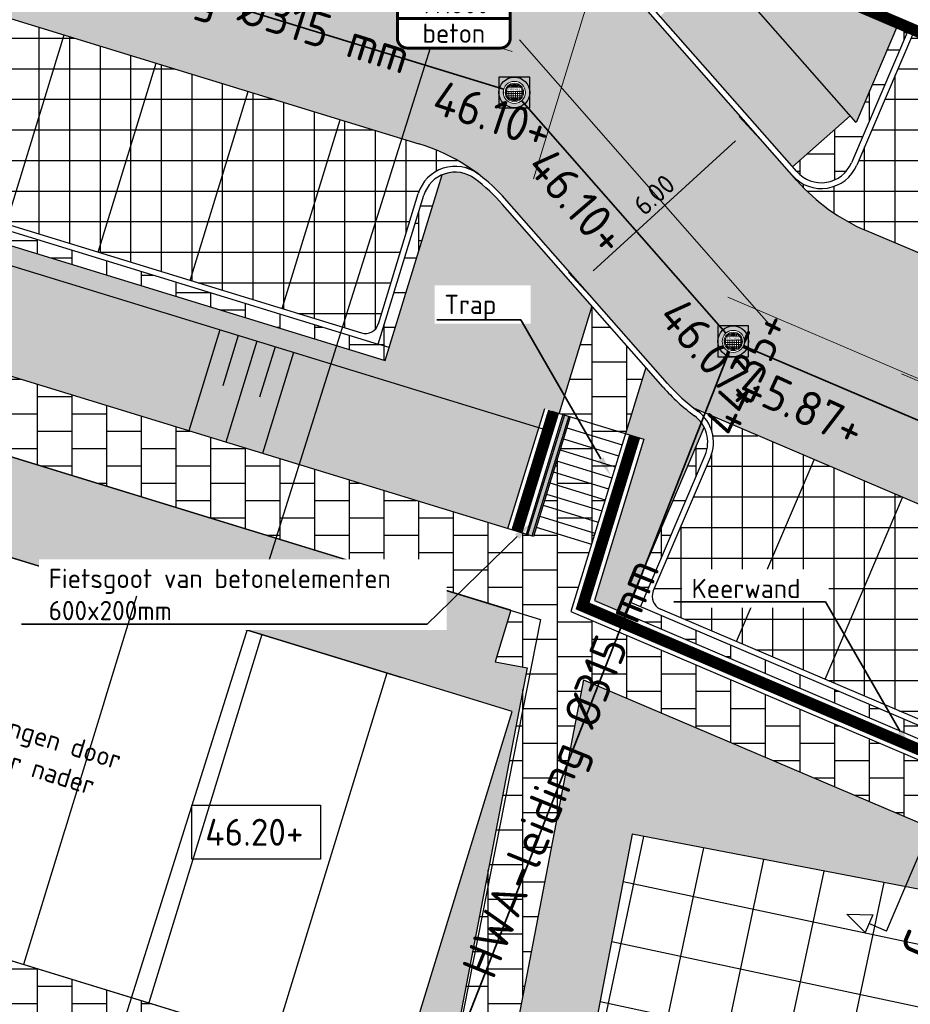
# Model space of a CAD drawing. Header units: metres. Extents: x 186340 to 190086, y 444329 to 445139.
# Tile 7 of 62: x 186443 to 186466, y 444469 to 444494. Entities that reach past the tile are written whole.
import ezdxf
from ezdxf import colors
from ezdxf.entities.mleader import LeaderData, LeaderLine
from ezdxf.enums import TextEntityAlignment as Align
from ezdxf.lldxf.tags import DXFTag
from ezdxf.math import Vec2, Vec3

# ---------------------------------------------------------------- set-up
doc = ezdxf.new("R2010")
doc.units = ezdxf.units.M
doc.set_wipeout_variables(frame=1)
doc.linetypes.add('AM-AS', pattern=[16, 10, -2, 2, -2])
doc.layers.get('0').update_dxf_attribs({"lineweight": 25})
doc.layers.get('Defpoints').update_dxf_attribs({"color": 5, "lineweight": 25})
doc.layers.add('_LOS bebouwing-bouwvlak', color=6, linetype='Continuous')
doc.layers.add('N-WE-AM-PROFIEL-SD', color=7, linetype='Continuous')
for name, color, linetype, lineweight in [('N-WE-AL-BOUWPEIL-T35', 7, 'Continuous', 25), ('N-WE-AM-CONSTRUCTIELIJN-G', 30, 'Continuous', 25), ('N-WE-RI-HWA-G', 150, 'PR_HWA_LINE', 35), ('N-WE-RI-HWA_BOB-S', 150, 'Continuous', 25), ('N-WE-RI-HWA_PUTNUMMER-S', 150, 'Continuous', 25), ('N-WE-RI-HWA_RIOOLPUT-S', 150, 'Continuous', 25), ('N-WE-RI-HWA_RIOOLPUT_INSPECTIEPUT_BETON-S', 150, 'Continuous', 25), ('N-WE-RI-PUTDEKSEL-S', 251, 'Continuous', 5), ('N-WE-VH-SPECIAAL_FIETSGOOT-A-200', 252, 'Continuous', 18), ('N-WE-VH-VERHARDING_STELCONPLATEN-V', 8, 'Continuous', 25), ('X-XX-AL-MAATVOERING-M', 7, 'Continuous', 18), ('X-XX-AL-T35', 50, 'Continuous', 35)]:
    doc.layers.add(name, color=color, linetype=linetype, lineweight=lineweight)
doc.layers.add('N-WE-AM-AS_WEG-G', color=10, linetype='AM-AS', lineweight=5, plot=False)
for name, color, linetype, lineweight, true_color in [('N-WE-GR-GROEN-V', 7, 'Continuous', 25, 0xd2e4d4), ('N-WE-VH-VERHARDING_FIETSPARKEREN-V', 7, 'Continuous', 25, 0xebd5c1), ('N-WE-VH-VERHARDING_GROENPARKEREN-V', 7, 'Continuous', 25, 0x666666), ('N-WE-VH-VERHARDING_RIJBAAN-V', 7, 'Continuous', 25, 0xcccccc), ('N-WE-VH-VERHARDING_TROTTOIR-V', 7, 'Continuous', 25, 0xb2b2ae), ('N-WE-VH-VERHARDING_TROTTOIR_HALFVERHARDING-V', 7, 'Continuous', 25, 0xa57c00)]:
    doc.layers.add(name, color=color, linetype=linetype, lineweight=lineweight, true_color=true_color)
doc.layers.add('X-XX-AL-HULPLIJN-G', color=7, linetype='Continuous', lineweight=18, true_color=0xff7f9f, plot=False)
doc.styles.add('NLCS-ISO', font='NLCS-ISO.ttf')
doc.styles.add('NLCS-ISO-ANNOTATIEF-T18', font='NLCS-ISO.ttf', dxfattribs={"height": 1.8})
doc.styles.add('NLCS-ISO-ANNOTATIEF-T35', font='NLCS-ISO.ttf', dxfattribs={"height": 3.5})
doc.styles.add('NLCS-ISO-M200-T25', font='NLCS-ISO.ttf', dxfattribs={"height": 0.5})
doc.styles.get("Standard").update_dxf_attribs({"font": 'NLCS-ISO.ttf'})
tags = doc.linetypes.add('PR_HWA_LINE', pattern='A,2,-2,2,-2,2,-2,2,-2,2,-2,["HWA",NLCS-ISO,S=2,R=0,X=-1,Y=-1],-6', length=26).pattern_tags.tags
tags[22] = DXFTag(74, 10)
doc.dimstyles.new('NLCS-M200-T25-PIJL_L2_H1', dxfattribs={"dimscale": 0.2, "dimtxt": 2.5, "dimasz": 2.5, "dimexe": 2, "dimexo": 2, "dimgap": 0.7, "dimtad": 1, "dimzin": 0, "dimdsep": 46, "dimtxsty": 'NLCS-ISO-M200-T25', "dimcen": 0, "dimdle": 2, "dimclrd": 256, "dimclre": 256, "dimclrt": 256, "dimadec": 1, "dimazin": 0, "dimtfac": 1, "dimtdec": 3, "dimtofl": 0, "dimtmove": 0, "dimatfit": 3, "dimfxl": 2, "dimfxlon": 1, "dimtfillclr": 256, "dimtolj": 1, "dimtzin": 0, "dimlwd": -1, "dimlwe": -1, "dimarcsym": 0})
pattern_1 = [(0, (0, 0), (0.9, 0.45), [0.9, -0.9]), (90, (0, 0), (-0.9, 6e-17), [])]

# ---------------------------------------------------------------- blocks, each defined once
blk = doc.blocks.new('*D8')
at = {"layer": 'Defpoints', "color": 0, "transparency": 16777216}
for p in [(186462.268, 444490.58), (186457.159, 444487.274), (186457.838, 444486.531)]:
    blk.add_point(p, dxfattribs=at)
at = {"layer": 'X-XX-AL-MAATVOERING-M', "transparency": 16777216}
for p, q in [((186461.859, 444491.028), (186461.319, 444491.618)), ((186461.22, 444490.986), (186457.528, 444487.612)), ((186457.429, 444486.979), (186456.889, 444487.57))]:
    blk.add_line(p, q, dxfattribs=at)
for points in [[(186461.164, 444491.047), (186461.276, 444490.924), (186461.589, 444491.323)], [(186457.472, 444487.673), (186457.584, 444487.55), (186457.159, 444487.274)]]:
    blk.add_solid(points, dxfattribs=at)
at = {"layer": 'X-XX-AL-MAATVOERING-M', "transparency": 16777216, "insert": (186459.111, 444489.586), "char_height": 0.5, "attachment_point": 5, "rotation": 42.4263, "style": 'NLCS-ISO-M200-T25'}
blk.add_mtext('\\A1;6.00', dxfattribs=at)
blk = doc.blocks.new('*U124')
for p, q in [((8.26, 22.236), (8.933, 22.221)), ((8.737, 21.761), (8.26, 22.236)), ((8.933, 22.221), (8.737, 21.761)), ((9.295, 21.795), (8.835, 21.991)), ((-1.035, 0.441), (-0.362, 0.426)), ((-0.558, -0.034), (-1.035, 0.441)), ((-0.362, 0.426), (-0.558, -0.034)), ((0, 0), (-0.46, 0.196))]:
    blk.add_line(p, q)
blk.add_lwpolyline([(0, 0), (9.295, 21.795)])
at = {"style": 'NLCS-ISO'}
for tag, p in [('PROFIELNR2', (9.755, 21.599)), ('PROFIELNR', (0.46, -0.196))]:
    blk.add_attdef(tag, text='', height=1, rotation=66.9031, dxfattribs=at).set_placement(p, align=Align.TOP_CENTER)
blk = doc.blocks.new('*U123')
for p, q in [((12.3, 42.809), (12.972, 42.86)), ((12.821, 42.383), (12.3, 42.809)), ((12.972, 42.86), (12.821, 42.383)), ((13.373, 42.471), (12.897, 42.622)), ((-1.073, 0.338), (-0.402, 0.389)), ((-0.552, -0.088), (-1.073, 0.338)), ((-0.402, 0.389), (-0.552, -0.088)), ((0, 0), (-0.477, 0.15))]:
    blk.add_line(p, q)
blk.add_lwpolyline([(0, 0), (13.373, 42.471)])
at = {"style": 'NLCS-ISO'}
for tag, p in [('PROFIELNR2', (13.85, 42.321)), ('PROFIELNR', (0.477, -0.15))]:
    blk.add_attdef(tag, text='', height=1, rotation=72.5218, dxfattribs=at).set_placement(p, align=Align.TOP_CENTER)
blk = doc.blocks.new('SRI-PUT_INSPECTIE_ROND_SO')
blk.add_wipeout([(-0.006, 0.358), (0.054, 0.354), (0.11, 0.341), (0.159, 0.321), (0.191, 0.303), (0.228, 0.276), (0.267, 0.239), (0.291, 0.209), (0.311, 0.177), (0.34, 0.113), (0.353, 0.063), (0.358, 0.006), (0.356, -0.039), (0.344, -0.101), (0.326, -0.149), (0.308, -0.183), (0.288, -0.213), (0.256, -0.251), (0.22, -0.283), (0.173, -0.314), (0.136, -0.332), (0.112, -0.34), (0.078, -0.35), (0.036, -0.357), (0.01, -0.358), (-0.028, -0.357), (-0.079, -0.35), (-0.126, -0.336), (-0.171, -0.316), (-0.21, -0.291), (-0.255, -0.252), (-0.28, -0.224), (-0.307, -0.186), (-0.322, -0.158), (-0.342, -0.108), (-0.354, -0.061), (-0.358, -0.022), (-0.356, 0.049), (-0.351, 0.077), (-0.335, 0.128), (-0.323, 0.155), (-0.299, 0.198), (-0.264, 0.243), (-0.229, 0.276), (-0.182, 0.309), (-0.141, 0.33), (-0.107, 0.342), (-0.058, 0.354)])
for points in [[(-0.261, 0.035), (0.261, 0.035)], [(-0.246, 0.096), (-0.246, -0.096)], [(-0.197, 0.175), (0.197, 0.175)], [(-0.176, 0.197), (-0.176, 0.175)], [(-0.176, 0.035), (-0.176, -0.197)], [(-0.106, 0.241), (-0.106, 0.175)], [(-0.106, 0.035), (-0.106, -0.242)], [(-0.097, 0.245), (0.097, 0.245)], [(-0.036, 0.261), (-0.036, 0.245)], [(-0.036, 0.035), (-0.036, -0.175)], [(0.034, 0.261), (0.034, 0.245)], [(0.034, 0.035), (0.034, -0.175)], [(0.104, 0.242), (0.104, 0.175)], [(0.104, 0.035), (0.104, -0.242)], [(0.174, 0.197), (0.174, 0.175)], [(0.174, 0.035), (0.174, -0.197)], [(0.244, 0.098), (0.244, -0.098)], [(-0.261, -0.035), (0.261, -0.035)], [(-0.242, -0.105), (0.241, -0.105)], [(-0.197, -0.175), (0.197, -0.175)], [(-0.097, -0.245), (0.097, -0.245)], [(-0.036, -0.245), (-0.036, -0.261)], [(0.034, -0.245), (0.034, -0.261)]]:
    blk.add_lwpolyline(points)
for points in [[(-0.068, 0.225), (0.067, 0.225), (0.067, 0.195), (-0.068, 0.195)], [(-0.038, 0.202), (-0.01, 0.202), (-0.01, 0.218), (-0.038, 0.218)], [(0.037, 0.202), (0.009, 0.202), (0.009, 0.218), (0.037, 0.218)], [(-0.068, -0.195), (0.067, -0.195), (0.067, -0.225), (-0.068, -0.225)], [(-0.038, -0.218), (-0.01, -0.218), (-0.01, -0.202), (-0.038, -0.202)], [(0.037, -0.218), (0.009, -0.218), (0.009, -0.202), (0.037, -0.202)]]:
    blk.add_lwpolyline(points, close=True)
for radius in [0.359, 0.299, 0.264]:
    blk.add_circle((0, 0), radius)
blk.add_text('PROVIEL', height=0.07).set_placement((0, 0.103), align=Align.MIDDLE_CENTER)
blk = doc.blocks.new('N-SRI-PUT_HWA-SO')
at = {"layer": 'N-WE-RI-HWA_RIOOLPUT_INSPECTIEPUT_BETON-S', "lineweight": -3}
h = blk.add_hatch(color=256, dxfattribs=at)
h.dxf.hatch_style = 1
h.paths.add_polyline_path([(-0.5, 0, 1), (0.5, 0, 1)])
at = {"layer": 'N-WE-RI-HWA_RIOOLPUT_INSPECTIEPUT_BETON-S', "lineweight": -3, "flags": 128}
blk.add_lwpolyline([(-0.5, -0.5), (0.5, -0.5), (0.5, 0.5), (-0.5, 0.5)], close=True, dxfattribs=at)
at = {"layer": 'N-WE-RI-HWA_RIOOLPUT_INSPECTIEPUT_BETON-S', "lineweight": -3}
blk.add_circle((0, 0), 0.5, dxfattribs=at)
at = {"layer": 'N-WE-RI-PUTDEKSEL-S'}
blk.add_blockref('SRI-PUT_INSPECTIE_ROND_SO', (0, 0), dxfattribs=at)
blk = doc.blocks.new('B-SRI-PUTNUMMER-SO-200')
blk.add_wipeout([(-0.678, 0.28), (-0.603, 0.461), (-0.422, 0.536), (1.996, 0.536), (2.177, 0.461), (2.252, 0.28), (2.252, -2.28), (2.177, -2.461), (1.996, -2.536), (-0.422, -2.536), (-0.603, -2.461), (-0.678, -2.28)])
at = {"const_width": 0.0768}
blk.add_lwpolyline([(-0.678, -1.599), (-0.678, 0.28, -0.414214), (-0.422, 0.536), (1.996, 0.536, -0.414214), (2.252, 0.28), (2.252, -2.28), (2.252, -2.28, -0.414214), (1.996, -2.536), (-0.422, -2.536, -0.414214), (-0.678, -2.28)], format="xyb", close=True, dxfattribs=at)
for points in [[(2.252, -0.232), (-0.678, -0.232)], [(2.252, -1), (-0.678, -1)], [(2.252, -1.768), (-0.678, -1.768)]]:
    blk.add_lwpolyline(points, dxfattribs=at)
at = {"style": 'NLCS-ISO-M200-T25'}
for tag, p in [('PUTNR', (0.787, 0.152)), ('DEKSELHOOGTE', (0.787, -0.616))]:
    blk.add_attdef(tag, text='', height=0.5, dxfattribs=at).set_placement(p, align=Align.MIDDLE_CENTER)
for tag, p in [('AFM_EN_MAT', (0.787, -1.384)), ('OVERIG', (0.787, -2.152))]:
    blk.add_attdef(tag, text='', height=0.5, rotation=360, dxfattribs=at).set_placement(p, align=Align.MIDDLE_CENTER)

msp = doc.modelspace()

# ---------------------------------------------------------------- hatches: boundary and pattern name
at = {"layer": 'N-WE-GR-GROEN-V', "transparency": 33554687}
h = msp.add_hatch(color=256, dxfattribs=at)
h.dxf.hatch_style = 1
h.paths.add_polyline_path([(186464.551, 444495.151), (186461.256, 444496.619), (186460.769, 444495.541), (186464.355, 444491.462), (186465.454, 444494.038), (186464.278, 444494.54)])
h = msp.add_hatch(color=256, dxfattribs=at)
h.dxf.hatch_style = 1
h.paths.add_polyline_path([(186442.236, 444487.798), (186425.422, 444492.952), (186424.987, 444491.531), (186439.902, 444486.955), (186439.535, 444485.76), (186455.306, 444480.919), (186456.112, 444483.544)])
h = msp.add_hatch(color=256, dxfattribs=at)
h.dxf.hatch_style = 1
edge = h.paths.add_edge_path()
edge.add_line((186457.496, 444486.693), (186455.176, 444489.332))
edge.add_arc((186451.534, 444486.13), 4.85, 41.3215, 52.9831)
edge.add_arc((186453.942, 444489.323), 0.85, 52.9831, 113.2773)
edge.add_line((186453.606, 444490.104), (186452.13, 444485.288))
edge.add_line((186452.13, 444485.288), (186442.383, 444488.276))
edge.add_line((186442.383, 444488.276), (186442.236, 444487.798))
edge.add_line((186442.236, 444487.798), (186456.112, 444483.544))
edge.add_line((186456.112, 444483.544), (186456.261, 444484.032))
edge.add_line((186456.261, 444484.032), (186456.644, 444483.915))
edge.add_line((186456.644, 444483.915), (186457.496, 444486.693))
h = msp.add_hatch(color=256, dxfattribs=at)
h.dxf.hatch_style = 1
h.paths.add_polyline_path([(186455.388, 444478.801), (186449.311, 444480.667), (186437.036, 444484.435), (186437.403, 444485.63), (186424.02, 444489.737), (186423.286, 444487.348), (186436.288, 444483.357), (186435.921, 444482.162), (186455.423, 444476.176), (186455.809, 444477.308), (186454.979, 444477.468)])
h = msp.add_hatch(color=256, dxfattribs=at)
h.dxf.hatch_style = 1
h.paths.add_polyline_path([(186460.41, 444483.544, 0.118352), (186460.155, 444483.847, -0.053546), (186459.344, 444484.591), (186458.892, 444485.105), (186458.364, 444483.386), (186458.842, 444483.24), (186457.558, 444479.055), (186458.351, 444478.716), (186458.477, 444479.011)])
h = msp.add_hatch(color=256, dxfattribs=at)
h.dxf.hatch_style = 1
h.paths.add_polyline_path([(186455.809, 444477.308), (186455.773, 444477.315), (186455.423, 444476.175), (186452.489, 444466.617), (186453.683, 444466.25)])
h = msp.add_hatch(color=256, dxfattribs=at)
h.dxf.hatch_style = 1
h.paths.add_polyline_path([(186458.543, 444472.992), (186456.579, 444473.37), (186457.277, 444477), (186473.28, 444470.175), (186473.273, 444470.16)])
h = msp.add_hatch(color=256, dxfattribs=at)
h.dxf.hatch_style = 1
h.paths.add_polyline_path([(186458.543, 444472.992), (186456.579, 444473.37), (186452.719, 444453.297), (186454.68, 444452.911), (186454.766, 444453.352)])
h.paths.add_polyline_path([(186453.534, 444464.801), (186455.118, 444464.801), (186455.118, 444465.665), (186453.534, 444465.665)], flags=25)
h.paths.add_polyline_path([(186455.008, 444472.749), (186456.592, 444472.749), (186456.592, 444473.613), (186455.008, 444473.613)], flags=9)
h.paths.add_polyline_path([(186452.268, 444458.341), (186453.852, 444458.341), (186453.852, 444459.205), (186452.268, 444459.205)], flags=9)
at = {"layer": 'N-WE-VH-SPECIAAL_FIETSGOOT-A-200'}
h = msp.add_hatch(color=256, dxfattribs=at)
h.dxf.hatch_style = 1
h.paths.add_polyline_path([(186455.822, 444480.761), (186455.937, 444480.726), (186456.892, 444483.838), (186456.778, 444483.873)])
h.paths.add_polyline_path([(186455.784, 444480.773), (186455.822, 444480.761), (186456.778, 444483.873), (186456.739, 444483.885)])
h.paths.add_polyline_path([(186455.937, 444480.726), (186455.975, 444480.714), (186456.931, 444483.826), (186456.892, 444483.838)])
at = {"layer": 'N-WE-VH-VERHARDING_FIETSPARKEREN-V', "transparency": 33554687}
h = msp.add_hatch(color=256, dxfattribs=at)
h.dxf.hatch_style = 1
h.paths.add_polyline_path([(186460.769, 444495.541), (186459.267, 444494.221), (186462.7, 444490.315), (186464.202, 444491.636)])
at = {"layer": 'N-WE-VH-VERHARDING_GROENPARKEREN-V', "transparency": 33554687}
h = msp.add_hatch(dxfattribs=at)
h.set_pattern_fill('ANSI37', color=256, scale=0.25, angle=45)
edge = h.paths.add_edge_path()
edge.add_arc((186453.942, 444489.323), 1, 52.9831, 162.9571, ccw=False)
edge.add_arc((186451.534, 444486.13), 5, 52.9831, 72.9571)
edge.add_line((186452.999, 444490.91), (186429.447, 444498.13))
edge.add_line((186429.447, 444498.13), (186427.944, 444493.225))
edge.add_line((186427.944, 444493.225), (186451.511, 444486.001))
edge.add_arc((186451.614, 444486.335), 0.35, 252.9571, 342.9571)
edge.add_line((186451.949, 444486.233), (186452.986, 444489.617))
h = msp.add_hatch(dxfattribs=at)
h.set_pattern_fill('ANSI37', color=256, scale=0.25, angle=45)
h.paths.add_polyline_path([(186475.066, 444489.939), (186472.766, 444490.92), (186470.695, 444486.063), (186473.914, 444484.69, -0.414214), (186473.387, 444486.002)])
h.paths.add_polyline_path([(186470.467, 444491.9), (186468.167, 444492.881), (186466.096, 444488.024), (186468.395, 444487.044)])
h.paths.add_polyline_path([(186472.766, 444490.92), (186470.467, 444491.9), (186468.395, 444487.044), (186470.695, 444486.063)])
h.paths.add_polyline_path([(186468.167, 444492.881), (186465.867, 444493.862), (186464.372, 444490.355, -0.551925), (186462.701, 444490.087), (186462.817, 444489.956, 0.112086), (186464.61, 444488.658), (186466.096, 444488.024)])
h = msp.add_hatch(dxfattribs=at)
h.set_pattern_fill('ANSI37', color=256, scale=0.25, angle=45)
h.paths.add_polyline_path([(186463.262, 444482.71), (186460.155, 444484.035, 0.005577), (186460.244, 444483.968, -0.347642), (186460.57, 444482.771), (186459.087, 444479.294, 0.414214), (186459.272, 444478.835), (186461.249, 444477.991)])
h = msp.add_hatch(dxfattribs=at)
h.set_pattern_fill('ANSI37', color=256, scale=0.25, angle=45)
edge = h.paths.add_edge_path()
edge.add_arc((186477.003, 444471.414), 5, 45.9666, 66.9031)
edge.add_line((186478.964, 444476.014), (186463.262, 444482.71))
edge.add_line((186463.262, 444482.71), (186461.249, 444477.991))
edge.add_line((186461.249, 444477.991), (186477.024, 444471.264))
edge.add_arc((186477.162, 444471.586), 0.35, 246.9031, 336.9031)
edge.add_line((186477.484, 444471.448), (186478.863, 444474.682))
edge.add_arc((186479.783, 444474.29), 1, 45.9666, 156.9031, ccw=False)
at = {"layer": 'N-WE-VH-VERHARDING_RIJBAAN-V', "transparency": 33554687}
h = msp.add_hatch(color=256, dxfattribs=at)
h.dxf.hatch_style = 1
h.paths.add_polyline_path([(186501.877, 444477.248, -0.423322), (186496.582, 444475.023), (186494.611, 444475.864), (186464.61, 444488.658, -0.112086), (186462.817, 444489.956), (186457.912, 444495.534, -0.056463), (186457.783, 444495.719), (186428.099, 444504.819), (186427.955, 444504.863, 0.414214), (186427.518, 444504.631), (186425.965, 444499.564, 0.414214), (186426.197, 444499.126), (186426.579, 444499.009), (186452.999, 444490.91, -0.13892), (186455.289, 444489.431), (186459.457, 444484.69, 0.047954), (186460.155, 444484.035), (186478.964, 444476.014, -0.353081), (186481.913, 444470.47), (186474.711, 444433.023, 0.286694), (186476.238, 444429.069), (186478.804, 444427.143, -0.341266), (186480.429, 444421.249), (186484.994, 444432.019, -0.598081), (186479.717, 444431.705, -0.187716), (186479.064, 444435.272), (186479.228, 444436.125), (186485.361, 444468.017, -0.478108), (186490.858, 444470.941), (186494.916, 444469.211, -0.398325), (186497.106, 444464.165)])
at = {"layer": 'N-WE-VH-VERHARDING_STELCONPLATEN-V'}
h = msp.add_hatch(dxfattribs=at)
h.set_pattern_fill('ANSI37', color=256, scale=0.5, angle=33)
h.paths.add_polyline_path([(186473.273, 444470.16), (186458.543, 444472.992), (186454.766, 444453.352), (186469.497, 444450.52)])
at = {"layer": 'N-WE-VH-VERHARDING_TROTTOIR-V'}
h = msp.add_hatch(dxfattribs=at)
h.set_pattern_fill('AVH-TEGEL_300X300_HALFST-SO', color=256, scale=3, pattern_type=2)
h.set_pattern_definition(pattern_1)
h.paths.add_polyline_path([(186425.079, 444493.946), (186424.977, 444493.612), (186452.13, 444485.288), (186452.232, 444485.623), (186451.945, 444485.711)])
h = msp.add_hatch(dxfattribs=at)
h.set_pattern_fill('AVH-TEGEL_300X300_HALFST-SO', color=256, scale=3, pattern_type=2)
h.set_pattern_definition(pattern_1)
h.paths.add_polyline_path([(186465.729, 444493.921), (186465.454, 444494.038), (186464.355, 444491.462), (186464.202, 444491.636), (186462.7, 444490.315), (186462.814, 444490.186, 0.551925), (186464.234, 444490.414)])
h = msp.add_hatch(dxfattribs=at)
h.set_pattern_fill('AVH-TEGEL_300X300_HALFST-SO', color=256, scale=3, pattern_type=2)
h.set_pattern_definition(pattern_1)
h.paths.add_polyline_path([(186457.484, 444480.518), (186456.05, 444480.959), (186455.975, 444480.714), (186439.535, 444485.76), (186439.902, 444486.955), (186424.987, 444491.531), (186424.401, 444489.62), (186437.403, 444485.63), (186437.036, 444484.435), (186453.288, 444479.447), (186455.388, 444478.802), (186454.979, 444477.468), (186455.809, 444477.308), (186453.683, 444466.25), (186453.395, 444464.756), (186451.247, 444453.586), (186452.719, 444453.297), (186457.277, 444477), (186475.088, 444469.404), (186475.677, 444470.784), (186456.948, 444478.771)])
h = msp.add_hatch(dxfattribs=at)
h.set_pattern_fill('AVH-TEGEL_300X300_HALFST-SO', color=256, scale=3, pattern_type=2)
h.set_pattern_definition(pattern_1)
h.paths.add_polyline_path([(186453.606, 444490.104, 0.220229), (186453.129, 444489.573), (186451.945, 444485.711), (186452.232, 444485.623)])
h = msp.add_hatch(dxfattribs=at)
h.set_pattern_fill('AVH-TEGEL_300X300_HALFST-SO', color=256, scale=3, pattern_type=2)
h.set_pattern_definition(pattern_1)
h.paths.add_polyline_path([(186458.892, 444485.105), (186457.729, 444486.428), (186457.496, 444486.693), (186456.644, 444483.915), (186456.931, 444483.826), (186456.05, 444480.959), (186457.484, 444480.518)])
h = msp.add_hatch(dxfattribs=at)
h.set_pattern_fill('AVH-TEGEL_300X300_HALFST-SO', color=256, scale=0.3, pattern_type=2)
h.set_pattern_definition([(0, (0, 0), (0.9, 0.45), [0.9, -0.9]), (90, (0, 0), (-0.9, 6e-17), [])])
h.paths.add_polyline_path([(186460.432, 444482.83, 0.220229), (186460.41, 444483.544), (186458.477, 444479.011), (186458.753, 444478.893)])
h = msp.add_hatch(dxfattribs=at)
h.set_pattern_fill('AVH-TEGEL_300X300_HALFST-SO', color=256, scale=3, pattern_type=2)
h.set_pattern_definition(pattern_1)
edge = h.paths.add_edge_path()
edge.add_line((186458.477, 444479.011), (186458.351, 444478.716))
edge.add_line((186458.351, 444478.716), (186475.873, 444471.244))
edge.add_line((186475.873, 444471.244), (186475.677, 444470.784))
edge.add_line((186475.677, 444470.784), (186475.088, 444469.404))
edge.add_line((186475.088, 444469.404), (186471.288, 444449.643))
edge.add_line((186471.288, 444449.643), (186470.929, 444447.777))
edge.add_line((186470.929, 444447.777), (186470.635, 444447.835))
edge.add_line((186470.635, 444447.835), (186467.198, 444430.064))
edge.add_line((186467.198, 444430.064), (186468.964, 444429.716))
edge.add_line((186468.964, 444429.716), (186476.281, 444467.661))
edge.add_arc((186477.41, 444467.444), 1.15, 109.1145, 169.1145, ccw=False)
edge.add_line((186477.034, 444468.531), (186481.232, 444469.986))
edge.add_arc((186480.953, 444470.789), 0.85, 289.1145, 351.0032)
edge.add_arc((186477.003, 444471.414), 4.85, 351.0032, 405.9666)
edge.add_arc((186479.783, 444474.29), 0.85, 45.9666, 156.9031)
edge.add_line((186479.001, 444474.624), (186477.426, 444470.93))
edge.add_line((186477.426, 444470.93), (186458.477, 444479.011))
h = msp.add_hatch(dxfattribs=at)
h.set_pattern_fill('AVH-TEGEL_300X300_HALFST-SO', color=256, scale=3, pattern_type=2)
h.set_pattern_definition(pattern_1)
h.paths.add_polyline_path([(186432.987, 444472.602), (186433.353, 444473.796), (186420.733, 444477.669), (186420.292, 444476.236), (186431.478, 444472.802), (186431.112, 444471.609), (186453.398, 444464.769), (186453.683, 444466.25)])
at = {"layer": 'N-WE-VH-VERHARDING_TROTTOIR_HALFVERHARDING-V'}
h = msp.add_hatch(dxfattribs=at)
h.set_pattern_fill('GRAVEL', color=256, scale=0.025)
h.set_pattern_definition([(228.0127875, (0.4572, 0.635), (-5.080000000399, -5.7149999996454), [0.08543036, -8.4576209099]), (184.969741, (0.40005, 0.5715), (7.6199999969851, 0.6350000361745), [0.14660118, -14.5135122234]), (132.5104471, (0.254, 0.5588), (6.350000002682, -6.9849999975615), [0.10337038, -10.2336806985]), (267.273689, (0.00635, 0.40005), (0.63500000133, 12.6999999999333), [0.13350113, -13.2166093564]), (292.83365418, (0, 0.2667), (-3.1750000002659, 7.6199999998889), [0.130908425, -12.9599519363]), (357.273689, (0.0508, 0.14605), (-12.6999999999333, 0.63500000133), [0.13350113, -13.2166093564]), (37.69424047, (0.18415, 0.1397), (-8.254999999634, -6.3500000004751), [0.176548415, -17.4782788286]), (72.25532837, (0.32385, 0.24765), (4.4450000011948, 13.9699999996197), [0.16667988, -16.5013141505]), (121.42956562, (0.37465, 0.4064), (-5.0800000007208, 8.2549999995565), [0.13395325, -13.2613864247]), (175.2363583, (0.3048, 0.5207), (6.9849999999, -0.6350000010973), [0.15292832, -7.4934842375]), (222.3974378, (0.1524, 0.5334), (-7.6199999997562, -6.985000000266), [0.19776948, -19.57919312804]), (138.81407483, (0.635, 0.3937), (-4.4449999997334, 3.81000000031), [0.067501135, -6.6826414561]), (171.4692344, (0.5842, 0.43815), (8.2550000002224, -1.2699999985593), [0.128420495, -12.7136597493]), (225, (0.4572, 0.4572), (-9e-17, -0.635), [0.089802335, -0.8082232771]), (203.19859051, (0.41275, 0.5334), (3.175000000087, 1.269999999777), [0.04836033, -4.7876555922]), (291.80140949, (0.3683, 0.51435), (-0.635000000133, 1.904999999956), [0.068391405, -3.3511882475]), (30.96375653, (0.3937, 0.45085), (1.905000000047, 1.26999999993), [0.111079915, -3.5915745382]), (161.56505118, (0.48895, 0.508), (1.27000000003, -0.63499999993), [0.080321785, -1.9277245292]), (16.389540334, (0, 0.51435), (6.35, 1.905), [0.112522, -11.1397066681]), (70.34617594, (0.10795, 0.5461), (-2.5400000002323, -6.9849999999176), [0.094399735, -9.34555391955]), (293.19859051, (0.48895, 0.635), (-1.269999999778, 3.175000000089), [0.096720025, -4.7392958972]), (343.61045967, (0.52705, 0.5461), (-6.350000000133, 1.9049999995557), [0.112522, -11.1397066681]), (339.44395478, (0, 0.12065), (-3.175, 1.27), [0.1085088, -5.3169335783]), (294.7751406, (0.1016, 0.08255), (-3.1750000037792, 6.984999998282), [0.09091803, -9.0008983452]), (66.80140949, (0.4953, 0), (1.2699999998, 3.17500000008), [0.096720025, -4.7392958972]), (17.35402464, (0.5334, 0.0889), (-8.2549999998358, -2.540000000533), [0.106445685, -10.53809399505]), (69.44395478, (0.18415, 0), (-1.270000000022, -3.174999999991), [0.0542544, -5.3711879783]), (101.309932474, (0.4572, 0), (-0.635, 2.54), [0.03237865, -3.2054987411]), (165.963756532, (0.45085, 0.03175), (1.905, -0.635), [0.130908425, -2.4872636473]), (186.00900596, (0.32385, 0.0635), (6.3499999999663, 0.6350000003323), [0.12131675, -12.0103412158]), (303.69006753, (0.3937, 0.3937), (-0.63500000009, 1.269999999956), [0.09158097, -2.1979440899]), (353.15722659, (0.4445, 0.3175), (10.7950000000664, -1.2699999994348), [0.15988919, -15.82900226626]), (60.9453959, (0.60325, 0.29845), (-2.54000000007, -4.44499999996), [0.06537706, -6.4723480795]), (90, (0.635, 0.3556), (-0.635, 0.635), [0.0381, -0.5969]), (120.25643716, (0.31115, 0.08255), (2.5399999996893, -4.4450000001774), [0.08821674, -8.7334851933]), (48.0127875, (0.2667, 0.15875), (5.080000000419, 5.7149999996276), [0.17086072, -8.3721905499]), (0, (0.381, 0.28575), (0.635, 0.635), [0.1651, -0.4699]), (325.3048465, (0.5461, 0.28575), (6.3500000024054, -4.4449999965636), [0.10040239, -9.939829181]), (254.0546041, (0.62865, 0.2286), (-0.634999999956, -2.540000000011), [0.09245727, -4.5304125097]), (207.64597536, (0.60325, 0.1397), (-12.0650000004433, -6.3499999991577), [0.150536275, -14.9031161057]), (175.42607874, (0.4699, 0.06985), (-8.2549999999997, 0.6349999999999), [0.159257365, -15.7664616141])])
h.paths.add_polyline_path([(186443.379, 444457.099, 0.057274), (186447.454, 444459.516, 0.075782), (186446.657, 444460.795, -0.059093), (186442.766, 444458.468, -0.129109), (186433.119, 444456.87), (186427.512, 444457.391, 0.037934), (186425.126, 444457.431, -0.489206), (186421.742, 444461.289, 0.123649), (186421.313, 444468.949, -0.051363), (186420.938, 444470.807), (186419.403, 444471.278, 0.065773), (186419.881, 444468.503, -0.296492), (186415.671, 444453.55, 0.229307), (186410.325, 444440.909, 0.343609), (186417.358, 444432.771), (186419.431, 444432.359, 0.101729), (186424.969, 444432.395, -0.198959), (186430.426, 444431.383, 0.095093), (186439.416, 444427.723), (186441.674, 444427.272), (186441.968, 444428.743), (186439.71, 444429.194, -0.056263), (186434.528, 444430.85, -0.487595), (186432.925, 444437.353, 0.051404), (186434.43, 444439.737, 0.045208), (186439.373, 444452.482, -0.221058)])
h.paths.add_polyline_path([(186437.791, 444452.413, -0.04351), (186433.086, 444440.404, -0.229182), (186424.657, 444433.863, -0.101729), (186419.724, 444433.83), (186417.651, 444434.242, -0.343609), (186411.823, 444440.985, -0.456852), (186427.373, 444455.897), (186432.98, 444455.376, 0.031135), (186435.561, 444455.298, -0.510811)], flags=16)
h.paths.add_polyline_path([(186434.03, 444449.269), (186431.979, 444445.835), (186425.54, 444449.68), (186427.591, 444453.114)], flags=0)

# ---------------------------------------------------------------- linework, layer by layer
at = {"layer": 'N-WE-AM-AS_WEG-G'}
for p, q in [((186426.741, 444502.097), (186456.858, 444492.865)), ((186455.979, 444489.997), (186457.737, 444495.733)), ((186462.213, 444486.099), (186455.484, 444493.752)), ((186497.963, 444471.173), (186461.025, 444486.925))]:
    msp.add_line(p, q, dxfattribs=at)
at = {"layer": 'N-WE-AM-CONSTRUCTIELIJN-G'}
for p, q in [((186426.34, 444499.082), (186452.999, 444490.91)), ((186462.817, 444489.956), (186457.912, 444495.534)), ((186462.814, 444490.186), (186458.025, 444495.633)), ((186464.355, 444491.462), (186460.769, 444495.541)), ((186425.079, 444493.946), (186451.945, 444485.711)), ((186465.729, 444493.921), (186464.234, 444490.414)), ((186465.454, 444494.038), (186464.355, 444491.462)), ((186425.888, 444493.855), (186451.511, 444486.001)), ((186442.284, 444488.827), (186443.789, 444493.734)), ((186465.867, 444493.862), (186464.372, 444490.355)), ((186424.977, 444493.612), (186452.13, 444485.288)), ((186444.675, 444488.094), (186446.179, 444493.001)), ((186447.065, 444487.361), (186448.569, 444492.268)), ((186464.202, 444491.636), (186462.7, 444490.315)), ((186449.456, 444486.631), (186450.959, 444491.533)), ((186452.13, 444485.288), (186453.606, 444490.104)), ((186451.945, 444485.711), (186453.129, 444489.573)), ((186451.949, 444486.233), (186452.986, 444489.617)), ((186459.344, 444484.591), (186455.176, 444489.332)), ((186459.457, 444484.69), (186455.289, 444489.431)), ((186494.611, 444475.864), (186464.61, 444488.658)), ((186442.236, 444487.798), (186456.303, 444483.486)), ((186457.496, 444486.693), (186456.644, 444483.915)), ((186447.835, 444486.082), (186447.031, 444483.459)), ((186455.975, 444480.714), (186439.535, 444485.76)), ((186448.313, 444485.935), (186447.911, 444484.624)), ((186448.791, 444485.789), (186447.987, 444483.166)), ((186452.232, 444485.623), (186451.945, 444485.711)), ((186449.269, 444485.642), (186448.867, 444484.331)), ((186449.747, 444485.495), (186448.943, 444482.873)), ((186458.892, 444485.105), (186456.948, 444478.771)), ((186456.261, 444484.032), (186455.306, 444480.919)), ((186456.453, 444483.973), (186458.842, 444483.24)), ((186478.964, 444476.014), (186460.155, 444484.035)), ((186456.739, 444483.885), (186455.784, 444480.773)), ((186456.778, 444483.873), (186455.822, 444480.761)), ((186456.892, 444483.838), (186455.937, 444480.726)), ((186456.931, 444483.826), (186455.975, 444480.714)), ((186456.842, 444483.54), (186458.276, 444483.1)), ((186458.477, 444479.011), (186460.41, 444483.544)), ((186456.754, 444483.253), (186458.188, 444482.813)), ((186458.842, 444483.24), (186457.558, 444479.055)), ((186456.666, 444482.966), (186458.1, 444482.526)), ((186456.578, 444482.679), (186458.012, 444482.239)), ((186458.753, 444478.893), (186460.432, 444482.83)), ((186459.087, 444479.294), (186460.57, 444482.771)), ((186461.249, 444477.991), (186463.262, 444482.71)), ((186456.49, 444482.393), (186457.924, 444481.952)), ((186456.402, 444482.106), (186457.836, 444481.666)), ((186456.314, 444481.819), (186457.748, 444481.379)), ((186463.549, 444477.011), (186465.561, 444481.73)), ((186456.226, 444481.532), (186457.66, 444481.092)), ((186456.138, 444481.245), (186457.572, 444480.805)), ((186456.05, 444480.959), (186457.484, 444480.518)), ((186455.388, 444478.802), (186449.311, 444480.667)), ((186457.558, 444479.055), (186475.873, 444471.244)), ((186458.477, 444479.011), (186458.351, 444478.716)), ((186477.426, 444470.93), (186458.477, 444479.011)), ((186477.024, 444471.264), (186459.272, 444478.835)), ((186455.388, 444478.802), (186454.979, 444477.468)), ((186456.948, 444478.771), (186475.677, 444470.784)), ((186455.809, 444477.308), (186453.683, 444466.25)), ((186457.277, 444477), (186452.719, 444453.297)), ((186457.277, 444477), (186475.088, 444469.404))]:
    msp.add_line(p, q, dxfattribs=at)
at = {"layer": 'N-WE-AM-CONSTRUCTIELIJN-G', "const_width": 0.3, "flags": 128}
for points in [[(186496.176, 444480.936), (186464.278, 444494.54), (186464.551, 444495.151)], [(186456.5, 444483.959), (186455.545, 444480.846)], [(186458.603, 444483.313), (186457.253, 444478.913), (186475.775, 444471.014)]]:
    msp.add_lwpolyline(points, dxfattribs=at)
at = {"layer": 'N-WE-AM-CONSTRUCTIELIJN-G', "flags": 128}
for points in [[(186453.288, 444479.447), (186453.288, 444479.447), (186437.036, 444484.435), (186437.403, 444485.63), (186424.401, 444489.62), (186424.401, 444489.619)], [(186423.668, 444487.23), (186423.667, 444487.228), (186436.288, 444483.356), (186435.921, 444482.162), (186452.554, 444477.057)], [(186448.922, 444478.171), (186445.988, 444468.612)], [(186420.733, 444477.669), (186433.353, 444473.796), (186432.987, 444472.602), (186453.683, 444466.25)], [(186454.979, 444477.468), (186455.809, 444477.308)], [(186452.172, 444477.173), (186449.239, 444467.614)]]:
    msp.add_lwpolyline(points, dxfattribs=at)
for points in [[(186420.352, 444477.787), (186433.354, 444473.797), (186432.987, 444472.602), (186452.489, 444466.617), (186455.423, 444476.176), (186435.921, 444482.162), (186436.288, 444483.357), (186423.286, 444487.346)], [(186473.273, 444470.16), (186458.543, 444472.992), (186454.766, 444453.352), (186469.497, 444450.52)]]:
    msp.add_lwpolyline(points, close=True, dxfattribs=at)
at = {"layer": 'N-WE-AM-CONSTRUCTIELIJN-G'}
for centre, radius, start, end in [((186451.534, 444486.13), 5, 41.3215, 72.9571), ((186453.942, 444489.323), 1, 52.9831, 162.9571), ((186463.452, 444490.748), 1, 221.3215, 336.9031), ((186463.452, 444490.748), 0.85, 221.3215, 336.9031), ((186453.942, 444489.323), 0.85, 52.9831, 162.9571), ((186451.534, 444486.13), 4.85, 41.3215, 52.9831), ((186466.572, 444493.257), 5, 221.3215, 246.9031), ((186451.614, 444486.335), 0.35, 252.9571, 342.9571), ((186463.212, 444487.992), 5, 221.3215, 233.5815), ((186463.212, 444487.992), 5.15, 221.3215, 233.5815), ((186459.65, 444483.163), 1, 336.9031, 53.5815), ((186459.65, 444483.163), 0.85, 336.9031, 53.5815), ((186459.409, 444479.157), 0.35, 156.9031, 246.9031)]:
    msp.add_arc(centre, radius, start, end, dxfattribs=at)
at = {"layer": 'N-WE-RI-HWA-G'}
for p, q in [((186428.36, 444500.555), (186455.481, 444492.241)), ((186455.481, 444492.241), (186461.162, 444485.78)), ((186461.162, 444485.78), (186483.931, 444476.07))]:
    msp.add_line(p, q, dxfattribs=at)
at = {"layer": 'X-XX-AL-HULPLIJN-G'}
msp.add_line((186465.528, 444484.941), (186499.364, 444470.525), dxfattribs=at)

# ---------------------------------------------------------------- block references
at = {"layer": 'N-WE-AM-PROFIEL-SD'}
for name, p, values in [('*U123', (186443.983, 444463.797), {'PROFIELNR': 'B', 'PROFIELNR2': "B'"}), ('*U124', (186465.146, 444470.474), {'PROFIELNR': 'C', 'PROFIELNR2': "C'"})]:
    msp.add_blockref(name, p, dxfattribs=at).add_auto_attribs(values)

# ---------------------------------------------------------------- texts
at = {"layer": 'N-WE-AL-BOUWPEIL-T35', "insert": (186447.455, 444473.391), "char_height": 0.7, "width": 2.64111, "attachment_point": 1, "style": 'NLCS-ISO-ANNOTATIEF-T35', "bg_fill": 16, "box_fill_scale": 1.5, "bg_fill_color": 256, "bg_fill_transparency": 0}
msp.add_mtext('46.20+', dxfattribs=at)
at = {"layer": 'N-WE-RI-HWA_BOB-S', "char_height": 0.9, "attachment_point": 1, "style": 'NLCS-ISO-ANNOTATIEF-T18'}
for s, insert, width, rotation in [('HWA-leiding %%C315 mm', (186441.842, 444497.042), 11.02531, 342.5172), ('46.10+', (186453.575, 444492.584), 7.18911, 341.4093), ('46.10+', (186456.445, 444490.892), 7.18911, 310.6553), ('44.35+', (186460.377, 444483.634), 7.18911, 64.4313), ('46.07+', (186459.86, 444486.999), 7.18911, 310.6553), ('45.87+', (186461.62, 444485.216), 7.18911, 335.4131), ('HWA-leiding %%C315 mm', (186454.098, 444469.523), 11.02531, 67.9759)]:
    msp.add_mtext(s, dxfattribs=dict(at, insert=insert, width=width, rotation=rotation))

# ---------------------------------------------------------------- dimensions: what is measured, and where the dimension line sits
at = {"layer": 'X-XX-AL-MAATVOERING-M'}
dim = msp.add_aligned_dim(p1=(186462.268, 444490.58), p2=(186457.838, 444486.531), distance=-1.007, dimstyle='NLCS-M200-T25-PIJL_L2_H1', override={"dimaunit": 2}, dxfattribs=at)
dim.commit()
dim.dimension.update_dxf_attribs({"geometry": '*D8', "text_midpoint": (186459.111, 444489.586)})

# ---------------------------------------------------------------- next in the draw order: block references
at = {"layer": 'N-WE-RI-HWA_PUTNUMMER-S'}
msp.add_blockref('B-SRI-PUTNUMMER-SO-200', (186453.121, 444495.93), dxfattribs=at).add_auto_attribs({'PUTNR': 'HWA-02', 'DEKSELHOOGTE': '47.70+', 'AFM_EN_MAT': 'VK800', 'OVERIG': 'beton'})
at = {"layer": 'N-WE-RI-HWA_RIOOLPUT-S', "xscale": 0.8, "yscale": 0.8, "zscale": 0.8}
msp.add_blockref('N-SRI-PUT_HWA-SO', (186455.481, 444492.241), dxfattribs=at)

# ---------------------------------------------------------------- next in the draw order: texts
at = {"layer": 'X-XX-AL-T35', "insert": (186439.119, 444477.917), "char_height": 0.5, "width": 7.03249, "attachment_point": 1, "rotation": 342.9378, "style": 'NLCS-ISO-ANNOTATIEF-T35', "bg_fill": 3, "box_fill_scale": 1.5, "bg_fill_color": 256, "bg_fill_transparency": 0}
msp.add_mtext('Nuts- en rioolaansluitingen door opdrachtnemer nader uit te werken', dxfattribs=at)

# ---------------------------------------------------------------- next in the draw order: leaders
at = {"layer": 'X-XX-AL-T35'}
ml = msp.add_multileader_mtext('Standard', dxfattribs=at)
ml.set_content('Trap', color=256, style='NLCS-ISO-M200-T25')
ml.set_leader_properties(color=256, linetype='ByLayer', lineweight=-1)
ml.build(insert=Vec2(0, 0))
ml.multileader.update_dxf_attribs({"text_left_attachment_type": 5, "text_right_attachment_type": 5, "dogleg_length": 0.5, "arrow_head_size": 0.5})
ctx = ml.context
ctx.base_point, ctx.char_height, ctx.arrow_head_size, ctx.landing_gap_size, ctx.plane_origin = Vec3(186453.485, 444486.339), 0.5, 0.5, 0.18, Vec3(186457.978, 444482.298)
ctx.left_attachment, ctx.right_attachment = 5, 5
notes = []
notes.append((ctx, [(0, (1, 1, 0), (186455.645, 444486.339), (-1, 0), 0.5, [(0, [(186457.978, 444482.298)], 0, [])])]))
ctx.mtext.insert, ctx.mtext.width, ctx.mtext.flow_direction = Vec3(186453.665, 444486.989), 1.99136, 5
ctx.mtext.has_bg_fill, ctx.mtext.bg_color, ctx.mtext.bg_scale_factor, ctx.mtext.bg_transparency, ctx.mtext.use_window_bg_color = 1, -1027028792, 1.5, 0, 1
ml = msp.add_multileader_mtext('Standard', dxfattribs=at)
ml.set_content('Keerwand', color=256, style='NLCS-ISO-M200-T25')
ml.set_leader_properties(color=256, linetype='ByLayer', lineweight=-1)
ml.build(insert=Vec2(0, 0))
ml.multileader.update_dxf_attribs({"text_left_attachment_type": 5, "text_right_attachment_type": 5, "dogleg_length": 0.5, "arrow_head_size": 0.5})
ctx = ml.context
ctx.base_point, ctx.char_height, ctx.arrow_head_size, ctx.landing_gap_size, ctx.plane_origin = Vec3(186459.902, 444479.018), 0.5, 0.5, 0.18, Vec3(186465.747, 444475.222)
ctx.left_attachment, ctx.right_attachment = 5, 5
notes.append((ctx, [(0, (1, 1, 0), (186463.562, 444479.018), (-1, 0), 0.5, [(0, [(186465.747, 444475.222)], 0, [])])]))
ctx.mtext.insert, ctx.mtext.width, ctx.mtext.flow_direction = Vec3(186460.082, 444479.618), 3.305, 5
ctx.mtext.has_bg_fill, ctx.mtext.bg_color, ctx.mtext.bg_scale_factor, ctx.mtext.bg_transparency, ctx.mtext.use_window_bg_color = 1, -1027028792, 1.5, 0, 1
for ctx, leaders in notes:
    for number, flags, end, landing, length, lines in leaders:
        leader = LeaderData()
        leader.index, (leader.has_last_leader_line, leader.has_dogleg_vector, leader.attachment_direction) = number, flags
        leader.last_leader_point, leader.dogleg_vector, leader.dogleg_length = Vec3(end), Vec3(landing), length
        for number, points, colour, breaks in lines:
            line = LeaderLine()
            line.index, line.vertices, line.color, line.breaks = number, Vec3.list(points), colors.encode_raw_color(colour), breaks
            leader.lines.append(line)
        ctx.leaders.append(leader)

# ---------------------------------------------------------------- next in the draw order: linework, layer by layer
at = {"layer": '_LOS bebouwing-bouwvlak'}
msp.add_lwpolyline([(186456.156, 444478.565), (186453.245, 444463.769), (186432.635, 444470.095), (186433.003, 444471.29), (186416.75, 444476.277), (186421.15, 444490.617), (186437.402, 444485.629), (186437.036, 444484.435), (186456.157, 444478.566)], dxfattribs=at)
at = {"layer": 'N-WE-RI-HWA-G'}
msp.add_line((186452.771, 444464.411), (186461.162, 444485.78), dxfattribs=at)

# ---------------------------------------------------------------- next in the draw order: block references
at = {"layer": 'N-WE-RI-HWA_RIOOLPUT-S', "xscale": 0.8, "yscale": 0.8, "zscale": 0.8}
msp.add_blockref('N-SRI-PUT_HWA-SO', (186461.163, 444485.78), dxfattribs=at)

# ---------------------------------------------------------------- next in the draw order: leaders
at = {"layer": 'X-XX-AL-T35'}
ml = msp.add_multileader_mtext('Standard', dxfattribs=at)
ml.set_content('Fietsgoot van betonelementen\\P600x200mm', color=256, style='NLCS-ISO-M200-T25')
ml.set_leader_properties(color=256, linetype='ByLayer', lineweight=-1)
ml.build(insert=Vec2(0, 0))
ml.multileader.update_dxf_attribs({"text_left_attachment_type": 5, "text_right_attachment_type": 5, "dogleg_length": 0.5, "arrow_head_size": 0.5})
ctx = ml.context
ctx.base_point, ctx.char_height, ctx.arrow_head_size, ctx.landing_gap_size, ctx.plane_origin = Vec3(186443.208, 444478.445), 0.5, 0.5, 0.18, Vec3(186455.914, 444481.061)
ctx.left_attachment, ctx.right_attachment = 5, 5
notes = []
notes.append((ctx, [(0, (1, 1, 0), (186453.218, 444478.445), (-1, 0), 0.5, [(0, [(186455.914, 444481.061)], 0, [])])]))
ctx.mtext.insert, ctx.mtext.width, ctx.mtext.defined_height, ctx.mtext.flow_direction = Vec3(186443.388, 444479.878), 10.0853, 0.589, 5
ctx.mtext.has_bg_fill, ctx.mtext.bg_color, ctx.mtext.bg_scale_factor, ctx.mtext.bg_transparency, ctx.mtext.use_window_bg_color = 1, -1027028792, 1.5, 0, 1
for ctx, leaders in notes:
    for number, flags, end, landing, length, lines in leaders:
        leader = LeaderData()
        leader.index, (leader.has_last_leader_line, leader.has_dogleg_vector, leader.attachment_direction) = number, flags
        leader.last_leader_point, leader.dogleg_vector, leader.dogleg_length = Vec3(end), Vec3(landing), length
        for number, points, colour, breaks in lines:
            line = LeaderLine()
            line.index, line.vertices, line.color, line.breaks = number, Vec3.list(points), colors.encode_raw_color(colour), breaks
            leader.lines.append(line)
        ctx.leaders.append(leader)

# ---------------------------------------------------------------- next in the draw order: linework, layer by layer
at = {"layer": 'N-WE-AM-CONSTRUCTIELIJN-G', "flags": 128}
msp.add_lwpolyline([(186445.672, 444479.168), (186442.738, 444469.609)], dxfattribs=at)

doc.saveas('drawing.dxf')
